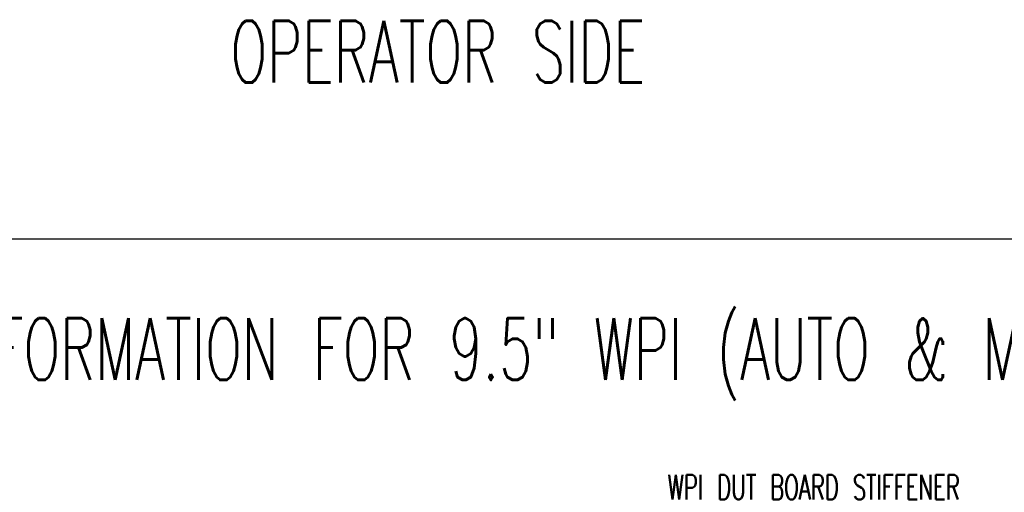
# Model space of a CAD drawing. Extents: x -1809 to 6113, y -4129 to 1471.
# Tile 23 of 197: x -379 to 419, y -2575 to -2192. Entities that reach past the tile are written whole.
import ezdxf

# ---------------------------------------------------------------- set-up
doc = ezdxf.new("R2010")
doc.units = 0
doc.layers.add('1', color=7, linetype='CONTINUOUS')
doc.styles.add('CONVERTER_1', font='txt.shx', dxfattribs={"width": 0.63})

# ---------------------------------------------------------------- blocks, each defined once
blk = doc.blocks.new('Z-STACK', base_point=(-660.97, -2918.36))
at = {"layer": '1', "color": 7, "style": 'CONVERTER_1', "width": 0.63}
blk.add_text('Z-STACK INFORMATION FOR 9.5" WPI (AUTO & MANUAL), SEE DRAWINGS:', height=50, dxfattribs=at).set_placement((-660.97, -2484.11))
at = {"layer": '1', "color": 1, "insert": (145.88, -2580.99), "char_height": 20, "attachment_point": 7, "style": 'CONVERTER_1'}
blk.add_mtext('WPI DUT BOARD STIFFENER', dxfattribs=at)
blk = doc.blocks.new('HEADPLATE_TSK', base_point=(-401.37, -2807.76))
at = {"layer": '1', "color": 1, "style": 'CONVERTER_1', "width": 0.63}
blk.add_text('OPERATOR SIDE', height=50, dxfattribs=at).set_placement((-208.49, -2243.2))
blk = doc.blocks.new('TEXT__1075', base_point=(-2000, -2800))
at = {"layer": '1', "color": 1, "linetype": 'CONTINUOUS'}
blk.add_line((4500, -2370), (-700, -2370), dxfattribs=at)

msp = doc.modelspace()

# ---------------------------------------------------------------- block references
at = {"layer": '1'}
for name, p in [('TEXT__1075', (-2000, -2800)), ('HEADPLATE_TSK', (-401.37, -2807.76)), ('Z-STACK', (-660.97, -2918.36))]:
    msp.add_blockref(name, p, dxfattribs=at)

doc.saveas('drawing.dxf')
